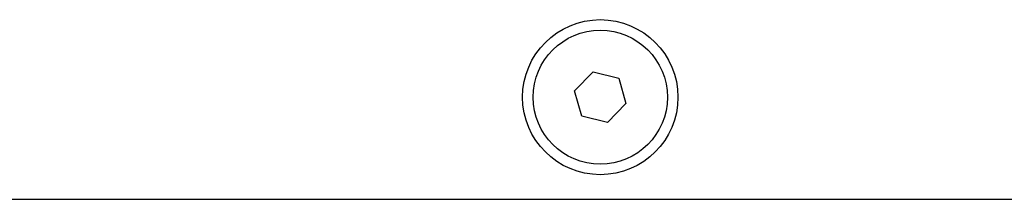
# Model space of a CAD drawing. Header units: millimetres. Extents: x 399 to 6233, y -1870 to 1602.
# Tile 138 of 164: x 5430.12 to 5458, y -661.7 to -656.6. Entities that reach past the tile are written whole.
import ezdxf

# ---------------------------------------------------------------- set-up
doc = ezdxf.new("R2010")
doc.units = ezdxf.units.MM
doc.layers.add('可見 (ISO)', color=7, linetype='Continuous', lineweight=25)

msp = doc.modelspace()

# ---------------------------------------------------------------- linework, layer by layer
at = {"layer": '可見 (ISO)'}
for p, q in [((5445.831, -658.619), (5446.354, -658.081)), ((5446.354, -658.081), (5447.082, -658.264)), ((5447.082, -658.264), (5447.287, -658.986)), ((5446.036, -659.341), (5445.831, -658.619)), ((5447.287, -658.986), (5446.764, -659.525)), ((5446.764, -659.525), (5446.036, -659.341)), ((5501.309, -661.703), (5391.809, -661.703))]:
    msp.add_line(p, q, dxfattribs=at)
for radius in [2.2, 1.9]:
    msp.add_circle((5446.559, -658.803), radius, dxfattribs=at)

doc.saveas('drawing.dxf')
